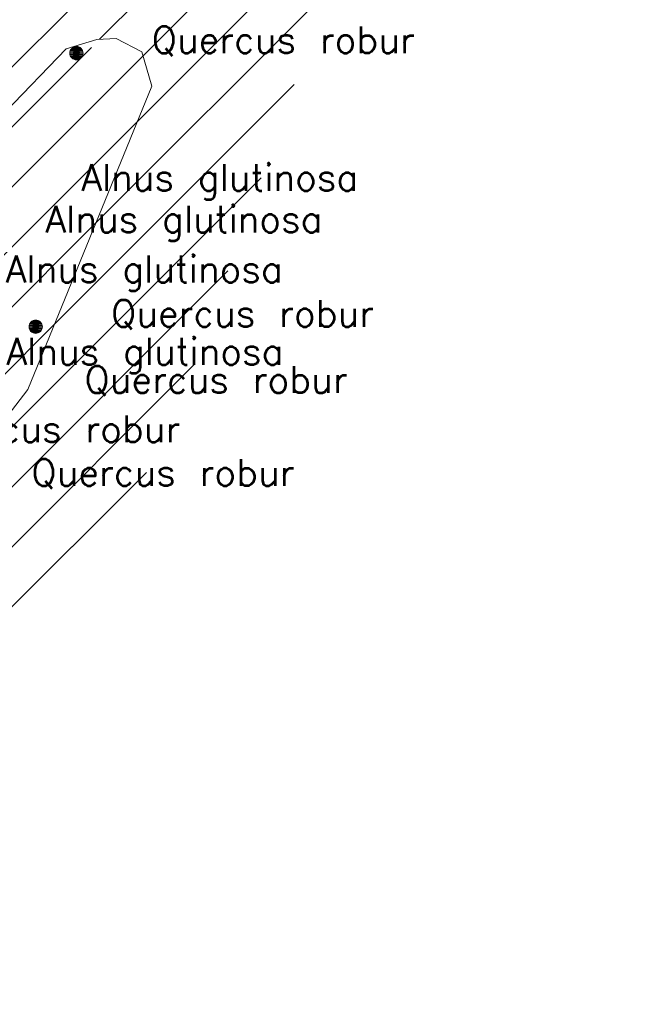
# Model space of a CAD drawing. Header units: metres. Extents: x 102852 to 106916, y 385458 to 392749.
# Tile 12 of 68: x 104509 to 104533, y 385939 to 385976. Entities that reach past the tile are written whole.
import ezdxf
from ezdxf.enums import TextEntityAlignment as Align

# ---------------------------------------------------------------- set-up
doc = ezdxf.new("R2010")
doc.units = ezdxf.units.M
for name, color, linetype, lineweight in [('0-BEPLANTING', 14, 'Continuous', 30), ('0-GRAS OM SPORTVELDEN', 2, 'Continuous', 30), ('B-WE-GR-STRUIK-G', 90, 'Continuous', 13), ('Bomen', 84, 'Continuous', 0), ('Boomsoort', 10, 'Continuous', 0)]:
    doc.layers.add(name, color=color, linetype=linetype, lineweight=lineweight)
doc.styles.add('Style-txt', font='txt.shx')
pattern_1 = [(45, (0, 0), (-1.122532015, 1.122532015), [])]

# ---------------------------------------------------------------- blocks, each defined once
blk = doc.blocks.new('MPOLYGON_595')
at = {"layer": 'Bomen', "flags": 128}
for points in [[(104509.289, 385964.926), (104509.275, 385964.879), (104509.765, 385964.879)], [(104509.312, 385964.969), (104509.289, 385964.926), (104509.751, 385964.926)], [(104509.289, 385964.926), (104509.751, 385964.926), (104509.765, 385964.879)], [(104509.343, 385965.007), (104509.312, 385964.969), (104509.728, 385964.969)], [(104509.312, 385964.969), (104509.728, 385964.969), (104509.751, 385964.926)], [(104509.381, 385965.038), (104509.343, 385965.007), (104509.697, 385965.007)], [(104509.343, 385965.007), (104509.697, 385965.007), (104509.728, 385964.969)], [(104509.424, 385965.061), (104509.381, 385965.038), (104509.659, 385965.038)], [(104509.381, 385965.038), (104509.659, 385965.038), (104509.697, 385965.007)], [(104509.471, 385965.075), (104509.424, 385965.061), (104509.616, 385965.061)], [(104509.424, 385965.061), (104509.616, 385965.061), (104509.659, 385965.038)], [(104509.52, 385965.08), (104509.471, 385965.075), (104509.569, 385965.075)], [(104509.471, 385965.075), (104509.569, 385965.075), (104509.616, 385965.061)], [(104509.275, 385964.879), (104509.27, 385964.83), (104509.77, 385964.83)], [(104509.27, 385964.83), (104509.275, 385964.781), (104509.765, 385964.781)], [(104509.27, 385964.83), (104509.77, 385964.83), (104509.765, 385964.781)], [(104509.275, 385964.879), (104509.765, 385964.879), (104509.77, 385964.83)], [(104509.275, 385964.781), (104509.289, 385964.734), (104509.751, 385964.734)], [(104509.275, 385964.781), (104509.765, 385964.781), (104509.751, 385964.734)], [(104509.289, 385964.734), (104509.312, 385964.691), (104509.728, 385964.691)], [(104509.289, 385964.734), (104509.751, 385964.734), (104509.728, 385964.691)], [(104509.312, 385964.691), (104509.343, 385964.653), (104509.697, 385964.653)], [(104509.312, 385964.691), (104509.728, 385964.691), (104509.697, 385964.653)], [(104509.343, 385964.653), (104509.381, 385964.622), (104509.659, 385964.622)], [(104509.343, 385964.653), (104509.697, 385964.653), (104509.659, 385964.622)], [(104509.381, 385964.622), (104509.424, 385964.599), (104509.616, 385964.599)], [(104509.381, 385964.622), (104509.659, 385964.622), (104509.616, 385964.599)], [(104509.424, 385964.599), (104509.471, 385964.585), (104509.569, 385964.585)], [(104509.424, 385964.599), (104509.616, 385964.599), (104509.569, 385964.585)], [(104509.471, 385964.585), (104509.569, 385964.585), (104509.52, 385964.58)]]:
    blk.add_lwpolyline(points, close=True, dxfattribs=at)
at = {"layer": 'Bomen', "color": 74, "true_color": 0x55aa00, "flags": 128}
for points in [[(104509.275, 385964.879), (104509.289, 385964.926)], [(104509.289, 385964.926), (104509.312, 385964.969)], [(104509.312, 385964.969), (104509.343, 385965.007)], [(104509.343, 385965.007), (104509.381, 385965.038)], [(104509.381, 385965.038), (104509.424, 385965.061)], [(104509.424, 385965.061), (104509.471, 385965.075)], [(104509.471, 385965.075), (104509.52, 385965.08)], [(104509.52, 385965.08), (104509.569, 385965.075)], [(104509.569, 385965.075), (104509.616, 385965.061)], [(104509.616, 385965.061), (104509.659, 385965.038)], [(104509.659, 385965.038), (104509.697, 385965.007)], [(104509.697, 385965.007), (104509.728, 385964.969)], [(104509.728, 385964.969), (104509.751, 385964.926)], [(104509.751, 385964.926), (104509.765, 385964.879)], [(104509.27, 385964.83), (104509.275, 385964.879)], [(104509.275, 385964.781), (104509.27, 385964.83)], [(104509.289, 385964.734), (104509.275, 385964.781)], [(104509.312, 385964.691), (104509.289, 385964.734)], [(104509.343, 385964.653), (104509.312, 385964.691)], [(104509.381, 385964.622), (104509.343, 385964.653)], [(104509.424, 385964.599), (104509.381, 385964.622)], [(104509.471, 385964.585), (104509.424, 385964.599)], [(104509.52, 385964.58), (104509.471, 385964.585)], [(104509.569, 385964.585), (104509.52, 385964.58)], [(104509.616, 385964.599), (104509.569, 385964.585)], [(104509.659, 385964.622), (104509.616, 385964.599)], [(104509.697, 385964.653), (104509.659, 385964.622)], [(104509.728, 385964.691), (104509.697, 385964.653)], [(104509.751, 385964.734), (104509.728, 385964.691)], [(104509.765, 385964.781), (104509.751, 385964.734)], [(104509.765, 385964.879), (104509.77, 385964.83)], [(104509.77, 385964.83), (104509.765, 385964.781)]]:
    blk.add_lwpolyline(points, dxfattribs=at)
at = {"layer": 'Bomen'}
for points in [[(104509.289, 385964.926), (104509.275, 385964.879), (104509.765, 385964.879)], [(104509.312, 385964.969), (104509.289, 385964.926), (104509.751, 385964.926)], [(104509.289, 385964.926), (104509.751, 385964.926), (104509.765, 385964.879)], [(104509.343, 385965.007), (104509.312, 385964.969), (104509.728, 385964.969)], [(104509.312, 385964.969), (104509.728, 385964.969), (104509.751, 385964.926)], [(104509.381, 385965.038), (104509.343, 385965.007), (104509.697, 385965.007)], [(104509.343, 385965.007), (104509.697, 385965.007), (104509.728, 385964.969)], [(104509.424, 385965.061), (104509.381, 385965.038), (104509.659, 385965.038)], [(104509.381, 385965.038), (104509.659, 385965.038), (104509.697, 385965.007)], [(104509.471, 385965.075), (104509.424, 385965.061), (104509.616, 385965.061)], [(104509.424, 385965.061), (104509.616, 385965.061), (104509.659, 385965.038)], [(104509.52, 385965.08), (104509.471, 385965.075), (104509.569, 385965.075)], [(104509.471, 385965.075), (104509.569, 385965.075), (104509.616, 385965.061)], [(104509.275, 385964.879), (104509.27, 385964.83), (104509.77, 385964.83)], [(104509.275, 385964.879), (104509.765, 385964.879), (104509.77, 385964.83)]]:
    blk.add_solid(points, dxfattribs=at)
at = {"layer": 'Bomen', "extrusion": (0, 0, -1)}
for points in [[(-104509.27, 385964.83), (-104509.275, 385964.781), (-104509.765, 385964.781)], [(-104509.27, 385964.83), (-104509.77, 385964.83), (-104509.765, 385964.781)], [(-104509.275, 385964.781), (-104509.289, 385964.734), (-104509.751, 385964.734)], [(-104509.275, 385964.781), (-104509.765, 385964.781), (-104509.751, 385964.734)], [(-104509.289, 385964.734), (-104509.312, 385964.691), (-104509.728, 385964.691)], [(-104509.289, 385964.734), (-104509.751, 385964.734), (-104509.728, 385964.691)], [(-104509.312, 385964.691), (-104509.343, 385964.653), (-104509.697, 385964.653)], [(-104509.312, 385964.691), (-104509.728, 385964.691), (-104509.697, 385964.653)], [(-104509.343, 385964.653), (-104509.381, 385964.622), (-104509.659, 385964.622)], [(-104509.343, 385964.653), (-104509.697, 385964.653), (-104509.659, 385964.622)], [(-104509.381, 385964.622), (-104509.424, 385964.599), (-104509.616, 385964.599)], [(-104509.381, 385964.622), (-104509.659, 385964.622), (-104509.616, 385964.599)], [(-104509.424, 385964.599), (-104509.471, 385964.585), (-104509.569, 385964.585)], [(-104509.424, 385964.599), (-104509.616, 385964.599), (-104509.569, 385964.585)], [(-104509.471, 385964.585), (-104509.569, 385964.585), (-104509.52, 385964.58)]]:
    blk.add_solid(points, dxfattribs=at)
blk = doc.blocks.new('MPOLYGON_712')
at = {"layer": 'Bomen', "flags": 128}
for points in [[(104510.836, 385975.213), (104510.813, 385975.17), (104511.275, 385975.17)], [(104510.867, 385975.251), (104510.836, 385975.213), (104511.251, 385975.213)], [(104510.836, 385975.213), (104511.251, 385975.213), (104511.275, 385975.17)], [(104510.905, 385975.282), (104510.867, 385975.251), (104511.22, 385975.251)], [(104510.867, 385975.251), (104511.22, 385975.251), (104511.251, 385975.213)], [(104510.948, 385975.305), (104510.905, 385975.282), (104511.182, 385975.282)], [(104510.905, 385975.282), (104511.182, 385975.282), (104511.22, 385975.251)], [(104510.995, 385975.319), (104510.948, 385975.305), (104511.139, 385975.305)], [(104510.948, 385975.305), (104511.139, 385975.305), (104511.182, 385975.282)], [(104511.044, 385975.324), (104510.995, 385975.319), (104511.092, 385975.319)], [(104510.995, 385975.319), (104511.092, 385975.319), (104511.139, 385975.305)], [(104510.798, 385975.123), (104510.794, 385975.074), (104511.294, 385975.074)], [(104510.794, 385975.074), (104510.798, 385975.025), (104511.289, 385975.025)], [(104510.794, 385975.074), (104511.294, 385975.074), (104511.289, 385975.025)], [(104510.813, 385975.17), (104510.798, 385975.123), (104511.289, 385975.123)], [(104510.798, 385975.123), (104511.289, 385975.123), (104511.294, 385975.074)], [(104510.798, 385975.025), (104510.813, 385974.978), (104511.275, 385974.978)], [(104510.798, 385975.025), (104511.289, 385975.025), (104511.275, 385974.978)], [(104510.813, 385975.17), (104511.275, 385975.17), (104511.289, 385975.123)], [(104510.813, 385974.978), (104510.836, 385974.935), (104511.251, 385974.935)], [(104510.813, 385974.978), (104511.275, 385974.978), (104511.251, 385974.935)], [(104510.836, 385974.935), (104510.867, 385974.897), (104511.22, 385974.897)], [(104510.836, 385974.935), (104511.251, 385974.935), (104511.22, 385974.897)], [(104510.867, 385974.897), (104510.905, 385974.866), (104511.182, 385974.866)], [(104510.867, 385974.897), (104511.22, 385974.897), (104511.182, 385974.866)], [(104510.905, 385974.866), (104510.948, 385974.843), (104511.139, 385974.843)], [(104510.905, 385974.866), (104511.182, 385974.866), (104511.139, 385974.843)], [(104510.948, 385974.843), (104510.995, 385974.829), (104511.092, 385974.829)], [(104510.948, 385974.843), (104511.139, 385974.843), (104511.092, 385974.829)], [(104510.995, 385974.829), (104511.092, 385974.829), (104511.044, 385974.824)]]:
    blk.add_lwpolyline(points, close=True, dxfattribs=at)
at = {"layer": 'Bomen', "color": 74, "true_color": 0x55aa00, "flags": 128}
for points in [[(104510.813, 385975.17), (104510.836, 385975.213)], [(104510.836, 385975.213), (104510.867, 385975.251)], [(104510.867, 385975.251), (104510.905, 385975.282)], [(104510.905, 385975.282), (104510.948, 385975.305)], [(104510.948, 385975.305), (104510.995, 385975.319)], [(104510.995, 385975.319), (104511.044, 385975.324)], [(104511.044, 385975.324), (104511.092, 385975.319)], [(104511.092, 385975.319), (104511.139, 385975.305)], [(104511.139, 385975.305), (104511.182, 385975.282)], [(104511.182, 385975.282), (104511.22, 385975.251)], [(104511.22, 385975.251), (104511.251, 385975.213)], [(104511.251, 385975.213), (104511.275, 385975.17)], [(104510.794, 385975.074), (104510.798, 385975.123)], [(104510.798, 385975.025), (104510.794, 385975.074)], [(104510.798, 385975.123), (104510.813, 385975.17)], [(104510.813, 385974.978), (104510.798, 385975.025)], [(104510.836, 385974.935), (104510.813, 385974.978)], [(104510.867, 385974.897), (104510.836, 385974.935)], [(104510.905, 385974.866), (104510.867, 385974.897)], [(104510.948, 385974.843), (104510.905, 385974.866)], [(104510.995, 385974.829), (104510.948, 385974.843)], [(104511.139, 385974.843), (104511.092, 385974.829)], [(104511.182, 385974.866), (104511.139, 385974.843)], [(104511.22, 385974.897), (104511.182, 385974.866)], [(104511.251, 385974.935), (104511.22, 385974.897)], [(104511.275, 385974.978), (104511.251, 385974.935)], [(104511.275, 385975.17), (104511.289, 385975.123)], [(104511.289, 385975.025), (104511.275, 385974.978)], [(104511.289, 385975.123), (104511.294, 385975.074)], [(104511.294, 385975.074), (104511.289, 385975.025)], [(104511.044, 385974.824), (104510.995, 385974.829)], [(104511.092, 385974.829), (104511.044, 385974.824)]]:
    blk.add_lwpolyline(points, dxfattribs=at)
at = {"layer": 'Bomen'}
for points in [[(104510.836, 385975.213), (104510.813, 385975.17), (104511.275, 385975.17)], [(104510.867, 385975.251), (104510.836, 385975.213), (104511.251, 385975.213)], [(104510.836, 385975.213), (104511.251, 385975.213), (104511.275, 385975.17)], [(104510.905, 385975.282), (104510.867, 385975.251), (104511.22, 385975.251)], [(104510.867, 385975.251), (104511.22, 385975.251), (104511.251, 385975.213)], [(104510.948, 385975.305), (104510.905, 385975.282), (104511.182, 385975.282)], [(104510.905, 385975.282), (104511.182, 385975.282), (104511.22, 385975.251)], [(104510.995, 385975.319), (104510.948, 385975.305), (104511.139, 385975.305)], [(104510.948, 385975.305), (104511.139, 385975.305), (104511.182, 385975.282)], [(104511.044, 385975.324), (104510.995, 385975.319), (104511.092, 385975.319)], [(104510.995, 385975.319), (104511.092, 385975.319), (104511.139, 385975.305)], [(104510.798, 385975.123), (104510.794, 385975.074), (104511.294, 385975.074)], [(104510.813, 385975.17), (104510.798, 385975.123), (104511.289, 385975.123)], [(104510.798, 385975.123), (104511.289, 385975.123), (104511.294, 385975.074)], [(104510.813, 385975.17), (104511.275, 385975.17), (104511.289, 385975.123)]]:
    blk.add_solid(points, dxfattribs=at)
at = {"layer": 'Bomen', "extrusion": (0, 0, -1)}
for points in [[(-104510.794, 385975.074), (-104510.798, 385975.025), (-104511.289, 385975.025)], [(-104510.794, 385975.074), (-104511.294, 385975.074), (-104511.289, 385975.025)], [(-104510.798, 385975.025), (-104510.813, 385974.978), (-104511.275, 385974.978)], [(-104510.798, 385975.025), (-104511.289, 385975.025), (-104511.275, 385974.978)], [(-104510.813, 385974.978), (-104510.836, 385974.935), (-104511.251, 385974.935)], [(-104510.813, 385974.978), (-104511.275, 385974.978), (-104511.251, 385974.935)], [(-104510.836, 385974.935), (-104510.867, 385974.897), (-104511.22, 385974.897)], [(-104510.836, 385974.935), (-104511.251, 385974.935), (-104511.22, 385974.897)], [(-104510.867, 385974.897), (-104510.905, 385974.866), (-104511.182, 385974.866)], [(-104510.867, 385974.897), (-104511.22, 385974.897), (-104511.182, 385974.866)], [(-104510.905, 385974.866), (-104510.948, 385974.843), (-104511.139, 385974.843)], [(-104510.905, 385974.866), (-104511.182, 385974.866), (-104511.139, 385974.843)], [(-104510.948, 385974.843), (-104510.995, 385974.829), (-104511.092, 385974.829)], [(-104510.948, 385974.843), (-104511.139, 385974.843), (-104511.092, 385974.829)], [(-104510.995, 385974.829), (-104511.092, 385974.829), (-104511.044, 385974.824)]]:
    blk.add_solid(points, dxfattribs=at)

msp = doc.modelspace()

# ---------------------------------------------------------------- hatches: boundary and pattern name
at = {"layer": '0-BEPLANTING', "ltscale": 0.2}
h = msp.add_hatch(dxfattribs=at)
h.set_pattern_fill('ANSI31', color=256, scale=0.1, pattern_type=2)
h.set_pattern_definition(pattern_1)
h.paths.add_polyline_path([(104489.443, 385942.336), (104492.414, 385945.412), (104503.936, 385955.589), (104509.221, 385962.484), (104513.872, 385973.84), (104513.499, 385975.12), (104513.016, 385975.374), (104510.656, 385975.233), (104508.375, 385972.865), (104499.382, 385960.545), (104488.645, 385947.248), (104486.839, 385945.2), (104486.639, 385943.798), (104486.785, 385943.08)])
at = {"layer": '0-GRAS OM SPORTVELDEN', "ltscale": 0.2}
h = msp.add_hatch(dxfattribs=at)
h.set_pattern_fill('ANSI31', color=256, scale=0.1, pattern_type=2)
h.set_pattern_definition(pattern_1)
h.paths.add_polyline_path([(104424.006, 386035.637), (104427.097, 386039.62), (104431.836, 386045.788), (104438.512, 386054.493), (104439.672, 386055.993), (104445.776, 386063.907), (104445.047, 386069.634), (104443.393, 386069.283), (104400.247, 386013.36), (104400.793, 386010.593), (104423.595, 385991.91), (104432.495, 385986.331), (104432.794, 385986.426), (104433.57, 385987.394), (104435.564, 385991.095), (104407.526, 386012.731), (104406.883, 386013.224), (104407.322, 386013.856), (104412.937, 386021.175), (104414.065, 386022.602), (104420.744, 386031.353)])
h.paths.add_polyline_path([(104435.564, 385991.095), (104433.57, 385987.394), (104436.068, 385985.507), (104435.309, 385984.51), (104432.794, 385986.426), (104432.495, 385986.331), (104435.983, 385983.014), (104449.969, 385971.879), (104450.877, 385972.511), (104451.671, 385973.504), (104454.166, 385976.735), (104446.438, 385982.704)])
h.paths.add_polyline_path([(104454.166, 385976.735), (104451.671, 385973.504), (104454.165, 385971.598), (104453.384, 385970.567), (104450.877, 385972.511), (104449.969, 385971.879), (104453.438, 385970.17), (104458.619, 385966.855), (104467.572, 385961.685), (104473.335, 385957.377), (104480.727, 385952.631), (104482.702, 385949.368), (104483.3, 385946.597), (104485.33, 385952.667)])
h.paths.add_polyline_path([(104499.382, 385960.545), (104508.375, 385972.865), (104510.656, 385975.233), (104511.814, 385975.586), (104512.532, 385975.627), (104513.499, 385975.12), (104513.872, 385973.84), (104509.221, 385962.484), (104503.936, 385955.589), (104492.414, 385945.412), (104489.443, 385942.336), (104492.798, 385939.462), (104499.147, 385945.97), (104510.113, 385955.108), (104512.831, 385958.029), (104514.518, 385960.77), (104522.634, 385983.525), (104532.599, 385997.727), (104531.984, 385997.362), (104531.188, 385997.362), (104530.423, 385997.979), (104529.81, 385999.279), (104530.557, 386001.215), (104524.872, 386002.951), (104524.431, 386002.346), (104518.77, 385994.974), (104517.603, 385993.488), (104510.924, 385984.74), (104507.701, 385980.481), (104503.166, 385974.582), (104499.883, 385970.308), (104493.115, 385961.588), (104486.397, 385952.856), (104485.911, 385952.241), (104485.33, 385952.667), (104483.3, 385946.597), (104482.803, 385946.205), (104486.681, 385943.589), (104486.639, 385943.798), (104486.839, 385945.2)])
h.paths.add_polyline_path([(104445.047, 386069.634), (104445.776, 386063.907), (104446.403, 386063.431), (104485.507, 386033.295), (104524.253, 386003.434), (104524.872, 386002.951), (104530.557, 386001.215), (104531.593, 386004.914), (104530.645, 386003.684), (104511.807, 386018.151)])

# ---------------------------------------------------------------- linework, layer by layer
at = {"layer": 'B-WE-GR-STRUIK-G', "flags": 128}
msp.add_lwpolyline([(104488.202, 385942.139), (104489.443, 385942.336), (104492.414, 385945.412), (104503.936, 385955.589), (104509.221, 385962.484), (104513.872, 385973.84), (104513.499, 385975.12), (104512.532, 385975.627), (104511.814, 385975.586), (104510.656, 385975.233), (104508.375, 385972.865), (104499.382, 385960.545), (104488.645, 385947.248), (104486.839, 385945.2), (104486.639, 385943.798), (104486.93, 385942.362)], close=True, dxfattribs=at)

# ---------------------------------------------------------------- block references
at = {"layer": 'Bomen', "rotation": 360}
for name in ['MPOLYGON_712', 'MPOLYGON_595']:
    msp.add_blockref(name, (0, 0, 0.134), dxfattribs=at)

# ---------------------------------------------------------------- texts
at = {"layer": 'Boomsoort', "color": 7, "style": 'Style-txt'}
for s, p in [('Quercus robur', (104523.71, 385975.074, 0.134)), ('Alnus glutinosa', (104521.587, 385969.921, 0.134)), ('Alnus glutinosa', (104520.248, 385968.362, 0.134)), ('Alnus glutinosa', (104518.762, 385966.492, 0.134)), ('Quercus robur', (104522.187, 385964.83, 0.134)), ('Alnus glutinosa', (104518.787, 385963.41, 0.134)), ('Quercus robur', (104521.197, 385962.35, 0.134)), ('Quercus robur', (104514.934, 385960.505, 0.134)), ('Quercus robur', (104519.207, 385958.87, 0.134))]:
    msp.add_text(s, height=1, dxfattribs=at).set_placement(p, align=Align.RIGHT)

doc.saveas('drawing.dxf')
